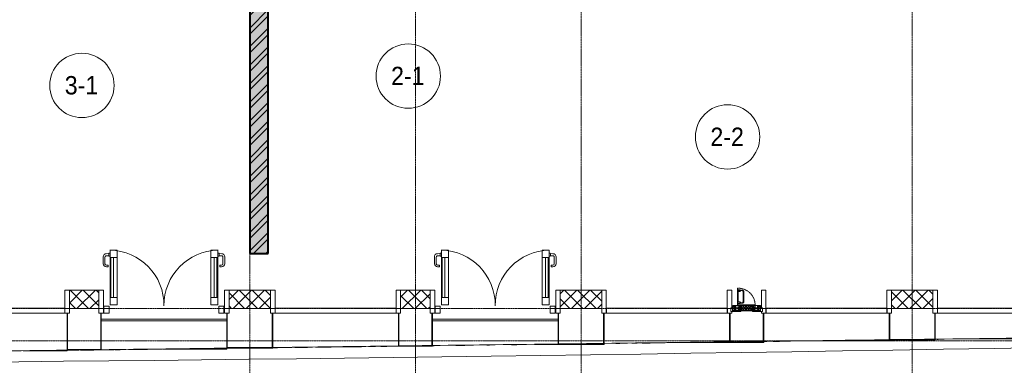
# Model space of a CAD drawing. Header units: millimetres. Extents: x 5617 to 106320, y 7718 to 217672.
# Tile 21 of 44: x 44287 to 54987, y 59282 to 63043. Entities that reach past the tile are written whole.
import ezdxf

# ---------------------------------------------------------------- set-up
doc = ezdxf.new("R2010")
doc.units = ezdxf.units.MM
for name, pattern in [('-D1-02х01', [3, 2, -1]), ('ADSK_Линия сетки', [25, 20, -2.5, 0, -2.5]), ('Линия сетки', [25, 20, -2.5, 0, -2.5])]:
    doc.linetypes.add(name, pattern=pattern)
for name, color, linetype, lineweight in [('Двери', 7, 'Continuous', 18), ('Импосты витража', 7, 'Continuous', 18), ('Каркас_Импост', 7, 'Continuous', 30), ('Колонны', 7, 'Continuous', 18), ('Марки помещений', 7, 'Continuous', 20), ('Ограждение', 7, 'Continuous', 18), ('Окна', 7, 'Continuous', 18), ('Оси', 7, 'Continuous', 9), ('Панели витража', 7, 'Continuous', 18), ('Поручни', 7, 'Continuous', 18), ('Стены разрез', 7, 'Continuous', 40), ('Форма', 7, 'Continuous', 18), ('Формообразующий элемент-перекрытие', 7, 'Continuous', 18), ('Элементы узлов', 7, 'Continuous', 18)]:
    doc.layers.add(name, color=color, linetype=linetype, lineweight=lineweight)
doc.styles.add('Arial_4', font='arial.ttf', dxfattribs={"width": 0.9, "height": 200})
pattern_1 = [(45, (0, 0), (-70.71068, 70.71068), []), (135, (0, 0), (-70.71068, -70.71068), [])]

# ---------------------------------------------------------------- blocks, each defined once
blk = doc.blocks.new('135_SLK_K1_AR_rvt-1-МКСС_K1_L21_67_500_')
at = {"layer": 'Стены разрез', "lineweight": 9, "true_color": 0xcccccc}
h = blk.add_hatch(dxfattribs=at)
h.set_pattern_fill('FP_1', color=254, style=0, pattern_type=2)
h.set_pattern_definition([(50, (0, 0), (218.62117, -19.1268), [22.86, -251.46]), (355, (0, 0), (-42.2919, 229.2684), [18.288, -201.168]), (100.451, (18.22, -1.6), (176.3311, 210.13963), [19.428, -213.708]), (46.184, (0, 60.96), (325.29495, -50.4516), [34.29, -377.19]), (96.636, (27.1, 56.76), (284.883, 296.9127), [29.142, -320.562]), (351.184, (0, 60.96), (284.8858, 296.9107), [27.432, -301.752]), (21, (30.48, 45.72), (181.93753, -122.7183), [22.86, -251.46]), (326, (30.48, 45.72), (74.1622, 221.0262), [18.288, -201.168]), (71.451, (45.64, 35.5), (256.10035, 98.30526), [19.428, -213.708]), (37.5, (0, 0), (3.70639, 101.465895), [3.353, -195.377, 3.353, -200.863, -201.93]), (37.5, (0, 0), (3.70639, 101.465895), [-402.946, 3.353, -198.577]), (7.5, (0, 0), (80.18358, 120.21653), [3.353, -113.081, 3.353, -190.805, -76.962]), (7.5, (0, 0), (80.18358, 120.21653), [-310.591, 3.353, -73.609]), (327.5, (-67.97, 0), (162.70865, -6.87497), [3.353, -72.847, 3.353, -234.391, -315.468]), (327.5, (-67.97, 0), (162.70865, -6.87497), [-313.944, 3.353, -312.115]), (317.5, (-98.45, 0), (177.75468, 30.51183), [3.353, -95.707, 3.353, -154.534, -224.028]), (317.5, (-98.45, 0), (177.75468, 30.51183), [-256.946, 3.353, -220.675])])
h.paths.add_polyline_path([(32463, 60500), (32550, 60500), (32550, 68080), (32350, 68080), (32350, 60500)])
h = blk.add_hatch(dxfattribs=at)
h.set_pattern_fill('FP_2', color=254, style=0, pattern_type=2)
h.set_pattern_definition([(45, (0, 0), (-101.02788, 101.02788), []), (45, (67.35, 0), (-101.02788, 101.02788), [])])
h.paths.add_polyline_path([(32463, 60500), (32550, 60500), (32550, 68080), (32350, 68080), (32350, 60500)])
at = {"layer": 'Стены разрез', "color": 254, "true_color": 0xcccccc}
for p, q in [((32350, 68080), (32350, 60500)), ((32550, 60500), (32550, 68080)), ((32350, 60500), (32550, 60500))]:
    blk.add_line(p, q, dxfattribs=at)
blk = doc.blocks.new('A_PAN_ALU_Door_Double - EXT_1_Double_EQ-7068940-МКСС_K1_L21_67_500_')
at = {"layer": 'Двери', "color": 254, "lineweight": 5, "true_color": 0xe5e5e5}
for p, q in [((-599, 648), (-628, 647)), ((-599, 650), (-599, 622)), ((-585, 652), (-596, 652)), ((585, 652), (596, 652)), ((599, 650), (599, 622)), ((599, 648), (628, 647)), ((-661, 612), (-661, 538)), ((-641, 538), (-641, 610)), ((-626, 625), (-599, 624)), ((-596, 620), (-585, 620)), ((596, 620), (585, 620)), ((626, 625), (599, 624)), ((641, 538), (641, 610)), ((661, 612), (661, 538)), ((-606, 523), (-626, 523)), ((-626, 503), (-606, 503)), ((-606, 503), (-606, 523)), ((606, 503), (606, 523)), ((606, 523), (626, 523)), ((626, 503), (606, 503))]:
    blk.add_line(p, q, dxfattribs=at)
at = {"layer": 'Двери', "color": 254, "lineweight": 5, "true_color": 0xcccccc}
for p, q in [((-585, 169), (-585, 604)), ((-576, 604), (-547, 604)), ((-576, 169), (-576, 604)), ((-547, 604), (-547, 169)), ((-509, 604), (-509, 169)), ((509, 604), (509, 169)), ((547, 604), (547, 169)), ((576, 604), (547, 604)), ((576, 169), (576, 604)), ((585, 169), (585, 604)), ((-576, 169), (-547, 169)), ((576, 169), (547, 169))]:
    blk.add_line(p, q, dxfattribs=at)
at = {"layer": 'Двери', "color": 254, "lineweight": 5, "true_color": 0xe5e5e5}
for centre, radius, start, end in [((-626, 612), 35, 92.1945, 180), ((-596, 650), 2.5, 90, 180), ((-597, 88), 597, 359.2968, 89.0623), ((597, 88), 597, 90.9377, 180.7032), ((596, 650), 2.5, 360, 90), ((626, 612), 35, 360, 87.8055), ((-626, 538), 35, 180, 270), ((-626, 610), 15, 87.8056, 180), ((-626, 538), 15, 180, 270), ((-596, 622), 2.5, 180, 270), ((596, 622), 2.5, 270, 360), ((626, 610), 15, 0, 92.1944), ((626, 538), 35, 270, 360), ((626, 538), 15, 270, 360)]:
    blk.add_arc(centre, radius, start, end, dxfattribs=at)
at = {"layer": 'Каркас_Импост', "color": 254, "lineweight": 5, "true_color": 0xcccccc}
for p, q in [((-585, 685), (-509, 685)), ((-585, 604), (-585, 685)), ((-509, 685), (-509, 604)), ((509, 685), (509, 604)), ((585, 685), (509, 685)), ((585, 604), (585, 685)), ((-509, 604), (-585, 604)), ((509, 604), (585, 604)), ((-585, 169), (-509, 169)), ((-585, 91), (-585, 169)), ((-509, 169), (-509, 91)), ((509, 169), (509, 91)), ((585, 169), (509, 169)), ((585, 91), (585, 169)), ((-509, 91), (-585, 91)), ((509, 91), (585, 91))]:
    blk.add_line(p, q, dxfattribs=at)
at = {"layer": 'Панели витража', "color": 254, "lineweight": 5, "true_color": 0xcccccc}
for p, q in [((-597, 75), (-652, 75)), ((-652, 75), (-652, 0)), ((-597, 0), (-597, 75)), ((652, 75), (597, 75)), ((597, 75), (597, 0)), ((597, 0), (652, 0)), ((652, 0), (652, 75)), ((-652, 0), (-597, 0))]:
    blk.add_line(p, q, dxfattribs=at)
blk = doc.blocks.new('Rectangular Mullion - R_StandardFrame_50Wx250H-V21-МКСС_K1_L21_67_500_')
at = {"layer": 'Импосты витража', "color": 254, "lineweight": 5, "true_color": 0xcccccc}
for p, q in [((-25, 0), (-25, 250)), ((-25, 250), (25, 250)), ((25, 250), (25, 0)), ((0, 0), (-25, 0)), ((25, 0), (5, 0))]:
    blk.add_line(p, q, dxfattribs=at)
blk = doc.blocks.new('Rectangular Mullion - R_StandardFrame_50Wx250H-3968084-МКСС_K1_L21_67_500_')
at = {"layer": 'Импосты витража', "color": 254, "lineweight": 5, "true_color": 0xcccccc}
for p, q in [((-25, 0), (-25, 250)), ((-25, 250), (25, 250)), ((25, 250), (25, 0)), ((-5, 0), (-25, 0)), ((25, 0), (0, 0))]:
    blk.add_line(p, q, dxfattribs=at)
blk = doc.blocks.new('System Panel - A_PAN_Glass-5485187-МКСС_K1_L21_67_500_')
at = {"layer": 'Панели витража', "color": 254, "lineweight": 5, "true_color": 0xcccccc}
for p, q in [((657.5, 0), (-657.5, 0)), ((-657.5, 0), (-657.5, -55)), ((657.5, -55), (657.5, 0)), ((-657.5, -55), (657.5, -55))]:
    blk.add_line(p, q, dxfattribs=at)
blk = doc.blocks.new('Rectangular Mullion - R_StandardFrame_50Wx250H-5002680-МКСС_K1_L21_67_500_')
at = {"layer": 'Импосты витража', "color": 254, "lineweight": 5, "true_color": 0xcccccc}
for p, q in [((-25, 0), (-25, 250)), ((-25, 250), (25, 250)), ((25, 250), (25, 0)), ((0, 0), (-25, 0)), ((25, 0), (5, 0))]:
    blk.add_line(p, q, dxfattribs=at)
blk = doc.blocks.new('System Panel - A_PAN_Glass-6841094-МКСС_K1_L21_67_500_')
at = {"layer": 'Панели витража', "color": 254, "lineweight": 5, "true_color": 0xcccccc}
for p, q in [((657.5, 0), (-657.5, 0)), ((-657.5, 0), (-657.5, -55)), ((-657.5, -55), (657.5, -55)), ((657.5, -55), (657.5, 0))]:
    blk.add_line(p, q, dxfattribs=at)
blk = doc.blocks.new('A_PAN_Створка - 383мм П-7_2-V24-МКСС_K1_L21_67_500_')
at = {"layer": 'Панели витража', "lineweight": 5, "true_color": 0xcccccc}
h = blk.add_hatch(dxfattribs=at)
h.set_pattern_fill('FP_6', color=254, style=0, pattern_type=2)
h.set_pattern_definition([(225, (37750, 59850), (14.1421356, -14.1421356), []), (315, (37750, 59850), (14.1421356, 14.1421356), [])])
h.paths.add_polyline_path([(55, -32), (-55, -32), (-55, -34), (-57, -36), (-57, -61), (-55, -63), (-54, -83), (55, -82), (55, -63), (57, -61), (57, -36), (55, -34)])
at = {"layer": 'Окна', "color": 254, "lineweight": 5, "true_color": 0xcccccc}
for p, q in [((-68, -17), (-171, -17)), ((-171, -17), (-171, -57)), ((-171, -18), (-153, -18)), ((-171, -55), (-152, -55)), ((-171, -57), (-156, -57)), ((-153, -18), (-152, -20)), ((-153, -60), (-153, -74)), ((-153, -74), (-150, -74)), ((-152, -20), (-152, -74)), ((-150, -17), (-150, -29)), ((-132, -19), (-150, -19)), ((-150, -29), (-132, -29)), ((-150, -34), (-150, -68)), ((-136, -34), (-150, -34)), ((-136, -52), (-150, -52)), ((-150, -57), (-132, -57)), ((-150, -68), (-144, -68)), ((-150, -70), (-150, -74)), ((-145, -70), (-150, -70)), ((-150, -74), (-150, -84)), ((-150, -84), (-78, -84)), ((-149, -81), (-149, -83)), ((-144, -81), (-149, -81)), ((-149, -83), (-132, -83)), ((-145, -70), (-145, -80)), ((-144, -68), (-144, -81)), ((-137, -31), (-136, -35)), ((-132, -31), (-137, -31)), ((-137, -55), (-136, -51)), ((-132, -55), (-137, -55)), ((-132, -37), (-136, -35)), ((-132, -49), (-136, -51)), ((-132, -32), (-133, -34)), ((-133, -34), (-130, -35)), ((-133, -52), (-130, -50)), ((-132, -54), (-133, -52)), ((-132, -29), (-132, -19)), ((-132, -32), (-132, -31)), ((-132, -49), (-132, -37)), ((-132, -54), (-132, -55)), ((-132, -57), (-132, -83)), ((-131, -18), (-131, -29)), ((-121, -18), (-131, -18)), ((-131, -29), (-121, -29)), ((-131, -31), (-131, -33)), ((-121, -31), (-131, -31)), ((-129, -35), (-131, -33)), ((-129, -51), (-131, -53)), ((-131, -55), (-131, -53)), ((-121, -55), (-131, -55)), ((-131, -56), (-131, -63)), ((-131, -56), (-121, -56)), ((-121, -63), (-131, -63)), ((-131, -65), (-121, -65)), ((-131, -83), (-131, -65)), ((-131, -83), (-121, -83)), ((-130, -35), (-130, -50)), ((-130, -35), (-129, -35)), ((-130, -50), (-129, -51)), ((-122, -35), (-121, -33)), ((-118, -34), (-122, -35)), ((-122, -35), (-122, -50)), ((-122, -35), (-122, -35)), ((-122, -50), (-122, -51)), ((-118, -52), (-122, -50)), ((-122, -51), (-121, -53)), ((-121, -18), (-121, -29)), ((-121, -31), (-121, -33)), ((-121, -55), (-121, -53)), ((-121, -56), (-121, -63)), ((-121, -83), (-121, -65)), ((-120, -37), (-116, -35)), ((-120, -49), (-120, -37)), ((-120, -49), (-116, -51)), ((-119, -19), (-92, -19)), ((-119, -29), (-119, -19)), ((-92, -29), (-119, -29)), ((-119, -31), (-115, -31)), ((-119, -32), (-119, -31)), ((-119, -32), (-118, -34)), ((-119, -54), (-118, -52)), ((-119, -54), (-119, -55)), ((-119, -55), (-115, -55)), ((-119, -57), (-119, -83)), ((-92, -57), (-119, -57)), ((-119, -83), (-92, -83)), ((-115, -31), (-116, -35)), ((-115, -55), (-116, -51)), ((-94, -33), (-115, -33)), ((-94, -53), (-115, -53)), ((-90, -35), (-94, -33)), ((-90, -51), (-94, -53)), ((-92, -19), (-92, -29)), ((-92, -57), (-92, -83)), ((-74, -88), (-92, -88)), ((-92, -88), (-92, -92)), ((-92, -92), (91, -92)), ((-91, -19), (-91, -29)), ((-87, -19), (-91, -19)), ((-91, -29), (-86, -29)), ((-91, -57), (-86, -57)), ((-91, -63), (-91, -57)), ((-80, -63), (-91, -63)), ((-91, -65), (-91, -83)), ((-80, -65), (-91, -65)), ((-91, -83), (-80, -83)), ((-90, -32), (-90, -35)), ((-86, -32), (-90, -32)), ((-90, -35), (-90, -51)), ((-90, -52), (-90, -51)), ((-90, -52), (-89, -54)), ((-86, -54), (-89, -54)), ((-87, -20), (-87, -19)), ((-87, -20), (-87, -22)), ((-85, -20), (-87, -20)), ((-87, -22), (-86, -22)), ((-86, -18), (-86, -20)), ((-76, -18), (-86, -18)), ((-86, -22), (-86, -29)), ((-86, -29), (-86, -32)), ((-86, -54), (-78, -46)), ((-86, -57), (-86, -54)), ((-83, -20), (-85, -20)), ((-78, -84), (-85, -84)), ((-85, -84), (-85, -88)), ((-85, -88), (-78, -88)), ((-70, -34), (-83, -20)), ((-80, -61), (-80, -63)), ((-78, -61), (-80, -61)), ((-80, -66), (-80, -65)), ((-78, -66), (-80, -66)), ((-80, -81), (-78, -81)), ((-80, -83), (-80, -81)), ((-78, -84), (-78, -24)), ((-78, -24), (-68, -24)), ((-78, -37), (-70, -37)), ((-78, -46), (-78, -37)), ((-78, -66), (-78, -61)), ((-78, -88), (-78, -84)), ((-76, -22), (-76, -18)), ((-76, -22), (-76, -24)), ((-75, -22), (-76, -22)), ((-76, -24), (-73, -24)), ((-75, -18), (-75, -22)), ((-69, -18), (-75, -18)), ((-70, -63), (-74, -63)), ((-74, -63), (-74, -88)), ((-67, -29), (-73, -24)), ((-61, -24), (-70, -32)), ((-70, -32), (-70, -63)), ((-70, -37), (-70, -34)), ((-69, -22), (-69, -18)), ((-68, -22), (-69, -22)), ((-61, -24), (-68, -17)), ((-68, -17), (-68, -24)), ((-68, -22), (-68, -24)), ((-68, -24), (-65, -27)), ((-68, -24), (-65, -27)), ((-65, -27), (-67, -29)), ((-65, -27), (-61, -24)), ((61, -24), (-61, -24)), ((68, -17), (61, -24)), ((70, -32), (61, -24)), ((61, -24), (65, -27)), ((68, -24), (65, -27)), ((65, -27), (68, -24)), ((65, -27), (67, -29)), ((67, -29), (73, -24)), ((68, -24), (68, -17)), ((171, -17), (68, -17)), ((68, -22), (68, -24)), ((68, -22), (69, -22)), ((68, -24), (78, -24)), ((69, -18), (75, -18)), ((69, -22), (69, -18)), ((70, -34), (83, -20)), ((70, -63), (70, -32)), ((70, -37), (70, -34)), ((78, -37), (70, -37)), ((74, -63), (70, -63)), ((76, -24), (73, -24)), ((74, -88), (74, -63)), ((91, -88), (74, -88)), ((75, -18), (75, -22)), ((75, -22), (76, -22)), ((76, -18), (86, -18)), ((76, -22), (76, -18)), ((76, -22), (76, -24)), ((78, -24), (78, -84)), ((78, -46), (78, -37)), ((86, -54), (78, -46)), ((78, -61), (80, -61)), ((78, -66), (78, -61)), ((78, -66), (80, -66)), ((80, -81), (78, -81)), ((78, -88), (78, -84)), ((78, -84), (85, -84)), ((78, -84), (150, -84)), ((85, -88), (78, -88)), ((80, -61), (80, -63)), ((80, -63), (91, -63)), ((80, -65), (91, -65)), ((80, -66), (80, -65)), ((80, -83), (80, -81)), ((91, -83), (80, -83)), ((83, -20), (85, -20)), ((85, -20), (87, -20)), ((85, -84), (85, -88)), ((86, -18), (86, -20)), ((86, -22), (86, -29)), ((87, -22), (86, -22)), ((86, -29), (86, -32)), ((91, -29), (86, -29)), ((86, -32), (90, -32)), ((86, -54), (89, -54)), ((86, -57), (86, -54)), ((91, -57), (86, -57)), ((87, -19), (91, -19)), ((87, -20), (87, -19)), ((87, -20), (87, -22)), ((90, -52), (89, -54)), ((90, -32), (90, -35)), ((90, -35), (94, -33)), ((90, -35), (90, -51)), ((90, -51), (94, -53)), ((90, -52), (90, -51)), ((91, -19), (91, -29)), ((91, -63), (91, -57)), ((91, -65), (91, -83)), ((91, -92), (91, -88)), ((92, -19), (92, -29)), ((119, -19), (92, -19)), ((92, -29), (119, -29)), ((92, -57), (119, -57)), ((92, -57), (92, -83)), ((119, -83), (92, -83)), ((94, -33), (115, -33)), ((94, -53), (115, -53)), ((115, -31), (116, -35)), ((119, -31), (115, -31)), ((115, -55), (116, -51)), ((119, -55), (115, -55)), ((120, -37), (116, -35)), ((120, -49), (116, -51)), ((119, -32), (118, -34)), ((118, -34), (122, -35)), ((118, -52), (122, -50)), ((119, -54), (118, -52)), ((119, -29), (119, -19)), ((119, -32), (119, -31)), ((119, -54), (119, -55)), ((119, -57), (119, -83)), ((120, -49), (120, -37)), ((121, -18), (121, -29)), ((121, -18), (131, -18)), ((131, -29), (121, -29)), ((121, -31), (121, -33)), ((121, -31), (131, -31)), ((122, -35), (121, -33)), ((122, -51), (121, -53)), ((121, -55), (121, -53)), ((121, -55), (131, -55)), ((121, -56), (121, -63)), ((131, -56), (121, -56)), ((121, -63), (131, -63)), ((121, -83), (121, -65)), ((131, -65), (121, -65)), ((131, -83), (121, -83)), ((122, -35), (122, -50)), ((122, -35), (122, -35)), ((122, -50), (122, -51)), ((129, -35), (131, -33)), ((130, -35), (129, -35)), ((130, -50), (129, -51)), ((129, -51), (131, -53)), ((133, -34), (130, -35)), ((130, -35), (130, -50)), ((133, -52), (130, -50)), ((131, -18), (131, -29)), ((131, -31), (131, -33)), ((131, -55), (131, -53)), ((131, -56), (131, -63)), ((131, -83), (131, -65)), ((132, -19), (150, -19)), ((132, -29), (132, -19)), ((150, -29), (132, -29)), ((132, -31), (137, -31)), ((132, -32), (132, -31)), ((132, -32), (133, -34)), ((132, -37), (136, -35)), ((132, -49), (132, -37)), ((132, -49), (136, -51)), ((132, -54), (133, -52)), ((132, -54), (132, -55)), ((132, -55), (137, -55)), ((150, -57), (132, -57)), ((132, -57), (132, -83)), ((149, -83), (132, -83)), ((137, -31), (136, -35)), ((136, -34), (150, -34)), ((137, -55), (136, -51)), ((136, -52), (150, -52)), ((144, -68), (144, -81)), ((150, -68), (144, -68)), ((144, -81), (149, -81)), ((145, -70), (150, -70)), ((145, -70), (145, -80)), ((149, -81), (149, -83)), ((150, -17), (150, -29)), ((150, -34), (150, -68)), ((150, -70), (150, -74)), ((150, -84), (150, -74)), ((150, -74), (153, -74)), ((153, -18), (152, -20)), ((152, -20), (152, -74)), ((171, -55), (152, -55)), ((171, -18), (153, -18)), ((153, -74), (153, -60)), ((156, -57), (171, -57)), ((171, -57), (171, -17))]:
    blk.add_line(p, q, dxfattribs=at)
at = {"layer": 'Окна', "color": 7, "lineweight": 5, "true_color": 0xf4f4f4}
for p, q in [((70, -105), (70, -109)), ((95, -105), (70, -105)), ((74, -110), (74, -105)), ((89, -105), (89, -110)), ((93, -110), (93, -105)), ((95, -88), (95, -105)), ((100, -88), (95, -88)), ((98, -96), (95, -96)), ((98, -96), (98, -110)), ((100, -271), (100, -88)), ((40, -109), (31, -118)), ((31, -118), (31, -240)), ((39, -179), (39, -124)), ((41, -124), (39, -124)), ((39, -179), (39, -234)), ((70, -109), (40, -109)), ((41, -124), (43, -122)), ((45, -113), (42, -118)), ((42, -118), (43, -122)), ((46, -111), (45, -113)), ((63, -111), (46, -111)), ((64, -113), (63, -111)), ((64, -113), (67, -117)), ((67, -117), (69, -118)), ((69, -118), (69, -122)), ((69, -122), (71, -124)), ((71, -124), (89, -124)), ((89, -110), (74, -110)), ((89, -124), (91, -125)), ((91, -125), (91, -233)), ((98, -110), (93, -110)), ((40, -249), (31, -240)), ((41, -234), (39, -234)), ((70, -249), (40, -249)), ((41, -234), (43, -236)), ((42, -240), (43, -236)), ((45, -245), (42, -240)), ((46, -247), (45, -245)), ((63, -247), (46, -247)), ((64, -245), (63, -247)), ((64, -245), (67, -241)), ((67, -241), (69, -240)), ((69, -236), (71, -234)), ((69, -240), (69, -236)), ((70, -253), (70, -249)), ((95, -253), (70, -253)), ((71, -234), (89, -234)), ((74, -248), (74, -253)), ((89, -248), (74, -248)), ((89, -234), (91, -233)), ((89, -253), (89, -248)), ((93, -248), (93, -253)), ((98, -248), (93, -248)), ((95, -271), (95, -253)), ((98, -262), (95, -262)), ((100, -271), (95, -271)), ((98, -262), (98, -248))]:
    blk.add_line(p, q, dxfattribs=at)
at = {"layer": 'Окна', "color": 254, "lineweight": 5, "true_color": 0xcccccc}
for centre, start, end in [((-156, -60), 0, 90), ((156, -60), 90, 180)]:
    blk.add_arc(centre, 3, start, end, dxfattribs=at)
at = {"layer": 'Окна', "color": 254, "linetype": '-D1-02х01', "lineweight": 5, "true_color": 0xcccccc}
blk.add_arc((91, -88), 183, 181.4091, 271.1445, dxfattribs=at)
at = {"layer": 'Элементы узлов', "color": 254, "lineweight": 5, "true_color": 0xcccccc}
for p, q in [((-92, -88), (-74, -88)), ((-92, -92), (-92, -88)), ((-92, -92), (91, -92)), ((-83, -90), (-83, -88)), ((-83, -90), (-69, -90)), ((-74, -63), (-70, -63)), ((-74, -88), (-74, -63)), ((-69, -67), (-74, -67)), ((-74, -82), (-69, -82)), ((-69, -86), (-74, -86)), ((-70, -32), (-61, -24)), ((-70, -63), (-70, -32)), ((-69, -82), (-69, -67)), ((-69, -90), (-69, -86)), ((-68, -38), (-66, -37)), ((-68, -56), (-68, -38)), ((-66, -57), (-68, -56)), ((-62, -63), (-68, -63)), ((-68, -63), (-68, -89)), ((-68, -89), (-67, -90)), ((-67, -90), (-57, -90)), ((-66, -37), (-61, -35)), ((-66, -57), (-62, -59)), ((-62, -59), (-61, -61)), ((-62, -65), (-62, -63)), ((-60, -68), (-62, -65)), ((61, -24), (-61, -24)), ((-61, -35), (-57, -36)), ((-61, -61), (-57, -61)), ((-56, -68), (-60, -68)), ((-55, -34), (-57, -36)), ((-55, -34), (-57, -36)), ((-57, -36), (-57, -61)), ((-57, -61), (-55, -63)), ((-57, -61), (-55, -64)), ((-57, -90), (-56, -89)), ((-56, -89), (-56, -68)), ((-55, -26), (-54, -25)), ((-55, -30), (-55, -26)), ((-54, -31), (-55, -30)), ((55, -32), (-55, -32)), ((-55, -32), (-55, -34)), ((-55, -34), (-55, -32)), ((0, -32), (-55, -32)), ((-55, -63), (-55, -82)), ((-55, -64), (-55, -82)), ((-55, -82), (-54, -83)), ((-55, -82), (-54, -83)), ((-55, -86), (-54, -85)), ((-55, -89), (-55, -86)), ((-54, -90), (-55, -89)), ((-54, -25), (54, -25)), ((54, -31), (-54, -31)), ((-54, -83), (54, -83)), ((54, -83), (-54, -83)), ((-54, -85), (54, -85)), ((54, -90), (-54, -90)), ((0, -32), (55, -32)), ((55, -26), (54, -25)), ((54, -31), (55, -30)), ((54, -83), (55, -82)), ((55, -82), (54, -83)), ((55, -86), (54, -85)), ((54, -90), (55, -89)), ((55, -30), (55, -26)), ((55, -34), (55, -32)), ((55, -34), (55, -32)), ((57, -36), (55, -34)), ((55, -34), (57, -36)), ((55, -63), (57, -61)), ((57, -61), (55, -64)), ((55, -82), (55, -63)), ((55, -64), (55, -82)), ((55, -89), (55, -86)), ((56, -68), (60, -68)), ((56, -89), (56, -68)), ((57, -90), (56, -89)), ((61, -35), (57, -36)), ((57, -61), (57, -36)), ((61, -61), (57, -61)), ((67, -90), (57, -90)), ((60, -68), (62, -65)), ((70, -32), (61, -24)), ((66, -37), (61, -35)), ((62, -59), (61, -61)), ((66, -57), (62, -59)), ((62, -63), (68, -63)), ((62, -65), (62, -63)), ((68, -38), (66, -37)), ((66, -57), (68, -56)), ((68, -89), (67, -90)), ((68, -56), (68, -38)), ((68, -63), (68, -89)), ((69, -67), (74, -67)), ((69, -82), (69, -67)), ((74, -82), (69, -82)), ((69, -86), (74, -86)), ((69, -90), (69, -86)), ((83, -90), (69, -90)), ((70, -63), (70, -32)), ((74, -63), (70, -63)), ((74, -88), (74, -63)), ((91, -88), (74, -88)), ((83, -90), (83, -88)), ((91, -92), (91, -88))]:
    blk.add_line(p, q, dxfattribs=at)
blk = doc.blocks.new('Rectangular Mullion - R_StandardFrame_50Wx250H-V22-МКСС_K1_L21_67_500_')
at = {"layer": 'Импосты витража', "color": 254, "lineweight": 5, "true_color": 0xcccccc}
for p, q in [((-25, 0), (-25, 250)), ((-25, 250), (25, 250)), ((25, 250), (25, 57)), ((0, 0), (-25, 0)), ((25, 0), (5, 0)), ((25, 17), (25, 0))]:
    blk.add_line(p, q, dxfattribs=at)
blk = doc.blocks.new('Rectangular Mullion - R_StandardFrame_50Wx250H-V23-МКСС_K1_L21_67_500_')
at = {"layer": 'Импосты витража', "color": 254, "lineweight": 5, "true_color": 0xcccccc}
for p, q in [((-25, 57), (-25, 250)), ((-25, 250), (25, 250)), ((25, 250), (25, 0)), ((-25, 0), (-25, 17)), ((-5, 0), (-25, 0)), ((25, 0), (0, 0))]:
    blk.add_line(p, q, dxfattribs=at)
blk = doc.blocks.new('Ограждение - Ограждение-5422503-МКСС_K1_L21_67_500_')
at = {"layer": 'Поручни', "color": 254, "lineweight": 5, "true_color": 0xcccccc}
for p, q in [((17750, -116.5), (16385, -116.5)), ((17750, -133.5), (16385, -133.5))]:
    blk.add_line(p, q, dxfattribs=at)
blk = doc.blocks.new('Ограждение - Ограждение-5422509-МКСС_K1_L21_67_500_')
at = {"layer": 'Поручни', "color": 254, "lineweight": 5, "true_color": 0xcccccc}
for p, q in [((21350, -116.5), (19985, -116.5)), ((21350, -133.5), (19985, -133.5))]:
    blk.add_line(p, q, dxfattribs=at)
blk = doc.blocks.new('A_SLK_PAN_Type1 - Прямой тип панели-6618356-МКСС_K1_L21_67_500_')
at = {"layer": 'Колонны', "color": 254, "lineweight": 5, "true_color": 0xcccccc}
for p, q in [((-245, 0), (-250, 0)), ((-250, 0), (-250, -380)), ((-245, -375), (-245, 0)), ((245, 0), (245, -375)), ((250, 0), (245, 0)), ((250, -380), (250, 0)), ((-250, -380), (250, -380)), ((245, -375), (-245, -375))]:
    blk.add_line(p, q, dxfattribs=at)
blk = doc.blocks.new('A_SLK_PAN_Type1 - Прямой тип панели-6618357-МКСС_K1_L21_67_500_')
at = {"layer": 'Колонны', "color": 254, "lineweight": 5, "true_color": 0xcccccc}
for p, q in [((-245, 0), (-250, 0)), ((-250, 0), (-250, -340)), ((-245, -335), (-245, 0)), ((245, 0), (245, -335)), ((250, 0), (245, 0)), ((250, -340), (250, 0)), ((-250, -340), (250, -340)), ((245, -335), (-245, -335))]:
    blk.add_line(p, q, dxfattribs=at)
blk = doc.blocks.new('A_SLK_PAN_Type1 - Прямой тип панели-6618358-МКСС_K1_L21_67_500_')
at = {"layer": 'Колонны', "color": 254, "lineweight": 5, "true_color": 0xcccccc}
for p, q in [((-245, 0), (-250, 0)), ((-250, 0), (-250, -290)), ((-245, -285), (-245, 0)), ((245, 0), (245, -285)), ((250, 0), (245, 0)), ((250, -290), (250, 0)), ((-250, -290), (250, -290)), ((245, -285), (-245, -285))]:
    blk.add_line(p, q, dxfattribs=at)
blk = doc.blocks.new('A_SLK_PAN_Type1 - Прямой тип панели-6618364-МКСС_K1_L21_67_500_')
at = {"layer": 'Колонны', "color": 254, "lineweight": 5, "true_color": 0xcccccc}
for p, q in [((-180, 0), (-185, 0)), ((-185, 0), (-185, -400)), ((-180, -395), (-180, 0)), ((180, 0), (180, -395)), ((185, 0), (180, 0)), ((185, -400), (185, 0)), ((-185, -400), (185, -400)), ((180, -395), (-180, -395))]:
    blk.add_line(p, q, dxfattribs=at)
blk = doc.blocks.new('A_SLK_PAN_Type1 - Прямой тип панели-6618365-МКСС_K1_L21_67_500_')
at = {"layer": 'Колонны', "color": 254, "lineweight": 5, "true_color": 0xcccccc}
for p, q in [((-180, 0), (-185, 0)), ((-185, 0), (-185, -360)), ((-180, -355), (-180, 0)), ((180, 0), (180, -355)), ((185, 0), (180, 0)), ((185, -360), (185, 0)), ((-185, -360), (185, -360)), ((180, -355), (-180, -355))]:
    blk.add_line(p, q, dxfattribs=at)
blk = doc.blocks.new('A_SLK_PAN_Type1 - Прямой тип панели Ф-1_1-7446296-МКСС_K1_L21_67_500_')
at = {"layer": 'Колонны', "color": 254, "lineweight": 5, "true_color": 0xcccccc}
for p, q in [((-180, 0), (-185, 0)), ((-185, 0), (-185, -320)), ((-180, -315), (-180, 0)), ((180, 0), (180, -315)), ((185, 0), (180, 0)), ((185, -320), (185, 0)), ((-185, -320), (185, -320)), ((180, -315), (-180, -315))]:
    blk.add_line(p, q, dxfattribs=at)
blk = doc.blocks.new('A_OGR_PAN_Отлив - A_OGR_PAN_Отлив-5704975-МКСС_K1_L21_67_500_')
at = {"layer": 'Колонны', "color": 254, "lineweight": 5, "true_color": 0xcccccc}
for p in [(-236, 410), (-683, 404)]:
    blk.add_line(p, (-683, 410), dxfattribs=at)
blk = doc.blocks.new('A_OGR_PAN_Отлив - A_OGR_PAN_Отлив-5586093-МКСС_K1_L21_67_500_')
at = {"layer": 'Колонны', "color": 254, "lineweight": 5, "true_color": 0xcccccc}
for p in [(-110, 390), (-683, 383)]:
    blk.add_line(p, (-683, 390), dxfattribs=at)
blk = doc.blocks.new('A_OGR_PAN_Отлив - A_OGR_PAN_Отлив-5586104-МКСС_K1_L21_67_500_')
at = {"layer": 'Колонны', "color": 254, "lineweight": 5, "true_color": 0xcccccc}
blk.add_line((-626, 360), (-683, 360), dxfattribs=at)
blk = doc.blocks.new('A_OGR_PAN_Отлив - A_OGR_PAN_Отлив-5705054-МКСС_K1_L21_67_500_')
at = {"layer": 'Колонны', "color": 254, "lineweight": 5, "true_color": 0xcccccc}
blk.add_line((-465, 340), (-683, 340), dxfattribs=at)
blk = doc.blocks.new('A_OGR_PAN_Отлив - A_OGR_PAN_Отлив-5705080-МКСС_K1_L21_67_500_')
at = {"layer": 'Колонны', "color": 254, "lineweight": 5, "true_color": 0xcccccc}
blk.add_line((-171, 320), (-683, 320), dxfattribs=at)
blk = doc.blocks.new('A_OGR_PAN_Отлив - A_OGR_PAN_Отлив-5586126-МКСС_K1_L21_67_500_')
at = {"layer": 'Колонны', "color": 254, "lineweight": 5, "true_color": 0xcccccc}
for p in [(-7, 300), (-683, 291)]:
    blk.add_line(p, (-683, 300), dxfattribs=at)
blk = doc.blocks.new('A_OGR_PAN_Отлив - A_OGR_PAN_Отлив-5705822-МКСС_K1_L21_67_500_')
at = {"layer": 'Колонны', "color": 254, "lineweight": 5, "true_color": 0xcccccc}
for p in [(281, 280), (-682, 268)]:
    blk.add_line(p, (-682, 280), dxfattribs=at)
blk = doc.blocks.new('135_SLK_K1_AR_FCD_rvt-1-МКСС_K1_L21_67_500_')
at = {"layer": 'Стены разрез', "lineweight": 5, "true_color": 0xcccccc}
h = blk.add_hatch(dxfattribs=at)
h.set_pattern_fill('FP_4', color=254, style=0, pattern_type=2)
h.set_pattern_definition(pattern_1)
h.paths.add_polyline_path([(30710, 59900), (30710, 60100), (30390, 60100), (30390, 59900), (30573, 59900)])
h = blk.add_hatch(dxfattribs=at)
h.set_pattern_fill('FP_4', color=254, style=0, pattern_type=2)
h.set_pattern_definition(pattern_1)
h.paths.add_polyline_path([(32125, 59900), (32575, 59900), (32575, 60100), (32125, 60100), (32125, 59909)])
h = blk.add_hatch(dxfattribs=at)
h.set_pattern_fill('FP_4', color=254, style=0, pattern_type=2)
h.set_pattern_definition(pattern_1)
h.paths.add_polyline_path([(34010, 59900), (34310, 59900), (34310, 60100), (33990, 60100), (33990, 59900)])
h = blk.add_hatch(dxfattribs=at)
h.set_pattern_fill('FP_4', color=254, style=0, pattern_type=2)
h.set_pattern_definition(pattern_1)
h.paths.add_polyline_path([(36175, 59900), (36175, 60100), (35725, 60100), (35725, 59900), (35900, 59900)])
h = blk.add_hatch(dxfattribs=at)
h.set_pattern_fill('FP_4', color=254, style=0, pattern_type=2)
h.set_pattern_definition(pattern_1)
h.paths.add_polyline_path([(39325, 59900), (39775, 59900), (39775, 60100), (39325, 60100), (39325, 59909)])
at = {"layer": 'Стены разрез', "color": 254, "lineweight": 9, "true_color": 0xcccccc}
for p, q in [((30710, 60100), (30390, 60100)), ((30390, 60100), (30390, 59900)), ((30710, 59900), (30710, 60100)), ((32575, 60100), (32125, 60100)), ((32125, 60100), (32125, 59900)), ((32575, 59900), (32575, 60100)), ((34310, 60100), (33990, 60100)), ((33990, 60100), (33990, 59900)), ((34310, 59900), (34310, 60100)), ((36175, 60100), (35725, 60100)), ((35725, 60100), (35725, 59900)), ((36175, 59900), (36175, 60100)), ((39775, 60100), (39325, 60100)), ((39325, 60100), (39325, 59900)), ((39775, 59900), (39775, 60100)), ((30390, 59900), (30710, 59900)), ((32125, 59900), (32575, 59900)), ((33990, 59900), (34310, 59900)), ((35725, 59900), (36175, 59900)), ((39325, 59900), (39775, 59900))]:
    blk.add_line(p, q, dxfattribs=at)
at = {"layer": 'Форма', "color": 254, "lineweight": 5, "true_color": 0xcccccc}
blk.add_open_spline([(22961, 59316), (23921, 59305), (32654, 59262), (51193, 59682), (56218, 59730)], degree=3, knots=[40.184628, 40.184628, 40.184628, 40.184628, 45.960513, 86.414517, 86.414517, 86.414517, 86.414517], dxfattribs=at)
at = {"layer": 'Форма', "color": 254, "lineweight": 9, "true_color": 0xcccccc}
for points, knots in [([(39800, 59567), (40825, 59580), (41976, 59594), (43127, 59608), (43253, 59610)], [-0.39217903, -0.39217903, -0.39217903, -0.39217903, -0.32441472, -0.31608928, -0.31608928, -0.31608928, -0.31608928]), ([(32600, 59476), (32787, 59478), (33242, 59484), (33697, 59490), (33965, 59493)], [-0.55081669, -0.55081669, -0.55081669, -0.55081669, -0.53846154, -0.52074163, -0.52074163, -0.52074163, -0.52074163]), ([(37935, 59543), (37963, 59544), (38418, 59549), (38873, 59555), (39300, 59561)], [-0.43327057, -0.43327057, -0.43327057, -0.43327057, -0.43143813, -0.40319552, -0.40319552, -0.40319552, -0.40319552])]:
    blk.add_open_spline(points, degree=3, knots=knots, dxfattribs=at)
for points in [[(34120, 59495), (34190, 59496), (34260, 59497), (34330, 59498)], [(34335, 59498), (34790, 59503), (35245, 59509), (35700, 59515)], [(35705, 59515), (35868, 59517), (36032, 59519), (36195, 59521)], [(36200, 59521), (36655, 59527), (37110, 59533), (37565, 59539)], [(37570, 59539), (37690, 59540), (37810, 59542), (37930, 59543)], [(39645, 59565), (39695, 59566), (39745, 59566), (39795, 59567)], [(29000, 59431), (29513, 59437), (30025, 59444), (30538, 59450)], [(30735, 59452), (31203, 59458), (31671, 59464), (32138, 59470)], [(32536, 59475), (32556, 59475), (32575, 59475), (32595, 59476)]]:
    blk.add_open_spline(points, degree=3, dxfattribs=at)
at = {"layer": 'Формообразующий элемент-перекрытие', "color": 254, "lineweight": 5, "true_color": 0xcccccc}
for points in [[(34330, 59495), (34321, 59495), (34312, 59495), (34303, 59495)], [(34353, 59496), (34347, 59496), (34341, 59495), (34335, 59495)], [(34783, 59501), (34718, 59500), (34654, 59499), (34590, 59499)], [(34955, 59503), (34946, 59503), (34937, 59503), (34928, 59503)], [(35311, 59508), (35273, 59507), (35235, 59507), (35196, 59506)], [(35483, 59510), (35471, 59510), (35458, 59510), (35445, 59510)], [(36104, 59518), (36028, 59517), (35952, 59516), (35876, 59515)], [(36415, 59522), (36387, 59522), (36358, 59521), (36329, 59521)], [(36559, 59524), (36539, 59523), (36520, 59523), (36501, 59523)], [(36700, 59525), (36672, 59525), (36643, 59525), (36615, 59524)], [(36864, 59528), (36838, 59527), (36812, 59527), (36786, 59527)], [(37011, 59529), (36992, 59529), (36973, 59529), (36954, 59529)], [(37809, 59540), (37759, 59539), (37708, 59538), (37657, 59538)], [(37930, 59541), (37902, 59541), (37874, 59540), (37846, 59540)], [(37970, 59542), (37959, 59542), (37947, 59541), (37935, 59541)], [(38227, 59545), (38164, 59544), (38100, 59543), (38037, 59543)], [(38491, 59548), (38487, 59548), (38482, 59548), (38477, 59548)], [(38625, 59550), (38618, 59550), (38611, 59550), (38604, 59550)], [(39413, 59560), (39395, 59560), (39378, 59560), (39360, 59559)], [(39868, 59566), (39852, 59566), (39836, 59565), (39820, 59565)], [(40202, 59570), (40176, 59570), (40149, 59569), (40123, 59569)], [(29919, 59440), (29908, 59440), (29897, 59440), (29886, 59440)], [(30494, 59447), (30456, 59447), (30417, 59446), (30378, 59446)], [(30571, 59448), (30551, 59448), (30531, 59448), (30510, 59447)], [(30606, 59448), (30595, 59448), (30584, 59448), (30573, 59448)], [(30706, 59450), (30673, 59449), (30640, 59449), (30607, 59449)], [(30873, 59452), (30827, 59451), (30781, 59451), (30735, 59450)], [(31003, 59453), (30963, 59453), (30923, 59452), (30883, 59452)], [(31238, 59456), (31169, 59455), (31100, 59455), (31031, 59454)], [(31401, 59458), (31354, 59458), (31307, 59457), (31260, 59457)], [(31529, 59460), (31489, 59459), (31448, 59459), (31408, 59458)], [(32223, 59469), (32182, 59468), (32141, 59468), (32100, 59467)], [(32326, 59470), (32294, 59470), (32263, 59469), (32231, 59469)], [(32653, 59474), (32635, 59474), (32618, 59474), (32600, 59473)], [(32956, 59478), (32917, 59477), (32879, 59477), (32840, 59476)], [(33032, 59479), (33008, 59479), (32985, 59478), (32961, 59478)], [(33335, 59483), (33245, 59482), (33155, 59480), (33065, 59479)], [(33455, 59484), (33415, 59484), (33375, 59483), (33335, 59483)], [(33602, 59486), (33553, 59485), (33504, 59485), (33455, 59484)], [(33718, 59488), (33691, 59487), (33665, 59487), (33639, 59487)], [(33909, 59490), (33864, 59489), (33819, 59489), (33774, 59488)]]:
    blk.add_open_spline(points, degree=3, dxfattribs=at)
for points, knots in [([(37618, 59537), (37606, 59537), (37590, 59537), (37574, 59537), (37570, 59537)], [0.440664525, 0.440664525, 0.440664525, 0.440664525, 0.441471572, 0.441727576, 0.441727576, 0.441727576, 0.441727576]), ([(32807, 59476), (32781, 59476), (32741, 59475), (32701, 59475), (32688, 59475)], [0.546772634, 0.546772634, 0.546772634, 0.546772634, 0.548494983, 0.549396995, 0.549396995, 0.549396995, 0.549396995])]:
    blk.add_open_spline(points, degree=3, knots=knots, dxfattribs=at)
at = {"layer": 'Импосты витража', "color": 254, "lineweight": 5, "true_color": 0xcccccc, "extrusion": (0, 0, -1)}
for name, p in [('Rectangular Mullion - R_StandardFrame_50Wx250H-3968084-МКСС_K1_L21_67_500_', (-30365, 59850)), ('Rectangular Mullion - R_StandardFrame_50Wx250H-V21-МКСС_K1_L21_67_500_', (-30735, 59850)), ('Rectangular Mullion - R_StandardFrame_50Wx250H-3968084-МКСС_K1_L21_67_500_', (-32100, 59850)), ('Rectangular Mullion - R_StandardFrame_50Wx250H-V21-МКСС_K1_L21_67_500_', (-32600, 59850)), ('Rectangular Mullion - R_StandardFrame_50Wx250H-3968084-МКСС_K1_L21_67_500_', (-33965, 59850)), ('Rectangular Mullion - R_StandardFrame_50Wx250H-V21-МКСС_K1_L21_67_500_', (-34335, 59850)), ('Rectangular Mullion - R_StandardFrame_50Wx250H-3968084-МКСС_K1_L21_67_500_', (-35700, 59850)), ('Rectangular Mullion - R_StandardFrame_50Wx250H-V21-МКСС_K1_L21_67_500_', (-36200, 59850)), ('Rectangular Mullion - R_StandardFrame_50Wx250H-V23-МКСС_K1_L21_67_500_', (-37565, 59850)), ('Rectangular Mullion - R_StandardFrame_50Wx250H-V22-МКСС_K1_L21_67_500_', (-37935, 59850)), ('Rectangular Mullion - R_StandardFrame_50Wx250H-3968084-МКСС_K1_L21_67_500_', (-39300, 59850)), ('Rectangular Mullion - R_StandardFrame_50Wx250H-5002680-МКСС_K1_L21_67_500_', (-39800, 59850))]:
    blk.add_blockref(name, p, dxfattribs=at)
at = {"layer": 'Колонны', "color": 254, "lineweight": 5, "true_color": 0xcccccc}
for name, p in [('A_SLK_PAN_Type1 - Прямой тип панели-6618364-МКСС_K1_L21_67_500_', (30550, 59850)), ('A_SLK_PAN_Type1 - Прямой тип панели-6618356-МКСС_K1_L21_67_500_', (32350, 59850)), ('A_SLK_PAN_Type1 - Прямой тип панели-6618365-МКСС_K1_L21_67_500_', (34150, 59850)), ('A_SLK_PAN_Type1 - Прямой тип панели-6618357-МКСС_K1_L21_67_500_', (35950, 59850)), ('A_SLK_PAN_Type1 - Прямой тип панели Ф-1_1-7446296-МКСС_K1_L21_67_500_', (37750, 59850)), ('A_SLK_PAN_Type1 - Прямой тип панели-6618358-МКСС_K1_L21_67_500_', (39550, 59850))]:
    blk.add_blockref(name, p, dxfattribs=at)
at = {"layer": 'Колонны', "color": 254, "lineweight": 5, "true_color": 0xcccccc, "rotation": 180}
for name, p in [('A_OGR_PAN_Отлив - A_OGR_PAN_Отлив-5705054-МКСС_K1_L21_67_500_', (35018, 59850)), ('A_OGR_PAN_Отлив - A_OGR_PAN_Отлив-5705080-МКСС_K1_L21_67_500_', (36883, 59850)), ('A_OGR_PAN_Отлив - A_OGR_PAN_Отлив-5586126-МКСС_K1_L21_67_500_', (38618, 59850)), ('A_OGR_PAN_Отлив - A_OGR_PAN_Отлив-5705822-МКСС_K1_L21_67_500_', (40483, 59850)), ('A_OGR_PAN_Отлив - A_OGR_PAN_Отлив-5704975-МКСС_K1_L21_67_500_', (29683, 59850)), ('A_OGR_PAN_Отлив - A_OGR_PAN_Отлив-5586093-МКСС_K1_L21_67_500_', (31418, 59850)), ('A_OGR_PAN_Отлив - A_OGR_PAN_Отлив-5586104-МКСС_K1_L21_67_500_', (33283, 59850))]:
    blk.add_blockref(name, p, dxfattribs=at)
at = {"layer": 'Ограждение', "color": 254, "lineweight": 5, "true_color": 0xcccccc}
for name in ['Ограждение - Ограждение-5422503-МКСС_K1_L21_67_500_', 'Ограждение - Ограждение-5422509-МКСС_K1_L21_67_500_']:
    blk.add_blockref(name, (14350, 59900), dxfattribs=at)
at = {"layer": 'Панели витража', "color": 254, "lineweight": 5, "true_color": 0xcccccc}
for p in [(31418, 59850), (35018, 59850)]:
    blk.add_blockref('A_PAN_ALU_Door_Double - EXT_1_Double_EQ-7068940-МКСС_K1_L21_67_500_', p, dxfattribs=at)
at = {"layer": 'Панели витража', "color": 254, "lineweight": 5, "true_color": 0xcccccc, "rotation": 180}
for name, p in [('A_PAN_Створка - 383мм П-7_2-V24-МКСС_K1_L21_67_500_', (37750, 59850)), ('System Panel - A_PAN_Glass-6841094-МКСС_K1_L21_67_500_', (29683, 59850)), ('System Panel - A_PAN_Glass-6841094-МКСС_K1_L21_67_500_', (33283, 59850)), ('System Panel - A_PAN_Glass-5485187-МКСС_K1_L21_67_500_', (36883, 59850)), ('System Panel - A_PAN_Glass-5485187-МКСС_K1_L21_67_500_', (38618, 59850)), ('System Panel - A_PAN_Glass-6841094-МКСС_K1_L21_67_500_', (40483, 59850))]:
    blk.add_blockref(name, p, dxfattribs=at)
blk = doc.blocks.new('050_Марка_Помещение - Номер-620969-МКСС_K1_L21_67_500_')
at = {"layer": 'Марки помещений'}
blk.add_circle((0, 0), 3.5, dxfattribs=at)

msp = doc.modelspace()

# ---------------------------------------------------------------- linework, layer by layer
at = {"layer": 'Оси', "linetype": 'Линия сетки'}
for p, q in [((46787.3, 54703.8), (46787.3, 80999.9)), ((48587.3, 54703.8), (48587.3, 80999.9)), ((50387.3, 54703.8), (50387.3, 80999.9)), ((53987.3, 54703.8), (53987.3, 80999.9))]:
    msp.add_line(p, q, dxfattribs=at)
at = {"layer": 'Оси', "linetype": 'ADSK_Линия сетки'}
for p, q in [((74890.6, 59900), (25783.4, 59900)), ((74890.6, 59550), (25783.4, 59550))]:
    msp.add_line(p, q, dxfattribs=at)

# ---------------------------------------------------------------- block references
at = {"lineweight": 5}
for name in ['135_SLK_K1_AR_FCD_rvt-1-МКСС_K1_L21_67_500_', '135_SLK_K1_AR_rvt-1-МКСС_K1_L21_67_500_']:
    msp.add_blockref(name, (14437.3, 0), dxfattribs=at)
at = {"layer": 'Марки помещений', "xscale": 99.99999999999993, "yscale": 99.99999999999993, "zscale": 99.99999999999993}
for p in [(48509.9, 62428.6), (44963.8, 62327.4), (51980.2, 61766.8)]:
    msp.add_blockref('050_Марка_Помещение - Номер-620969-МКСС_K1_L21_67_500_', p, dxfattribs=at)

# ---------------------------------------------------------------- texts
at = {"layer": 'Марки помещений', "lineweight": 9, "char_height": 200, "width": 447.342, "attachment_point": 1, "style": 'Arial_4'}
for s, insert in [('2-1', (48323.4, 62530.3)), ('3-1', (44777.3, 62429.1)), ('2-2', (51793.7, 61868.5))]:
    msp.add_mtext(s, dxfattribs=dict(at, insert=insert))

doc.saveas('drawing.dxf')
